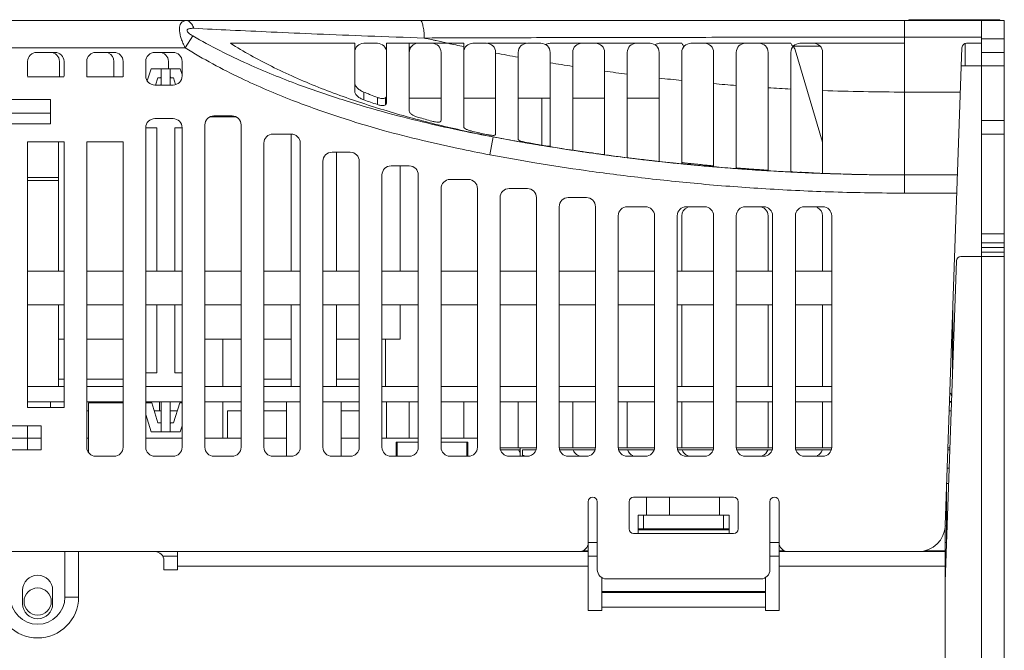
# Model space of a CAD drawing. Header units: millimetres. Extents: x -641 to 119, y -160 to 916.
# Tile 13 of 63: x -94 to 14, y 183 to 252. Entities that reach past the tile are written whole.
import ezdxf

# ---------------------------------------------------------------- set-up
doc = ezdxf.new("R2010")
doc.units = ezdxf.units.MM
doc.header["$LTSCALE"] = 32.67
doc.layers.get('0').update_dxf_attribs({"linetype": 'CONTINUOUS'})
doc.layers.add('02___PRT_ALL_AXES', color=7, linetype='CONTINUOUS')

msp = doc.modelspace()

# ---------------------------------------------------------------- linework, layer by layer
at = {"color": 7, "linetype": 'Continuous', "lineweight": 0}
for p, q in [((14.44, 252.05), (-169.06, 252.05)), ((3.44, 233.05), (3.44, 252.05)), ((11.94, 247.05), (11.94, 252.05)), ((14.44, 252.05), (14.44, 247.05)), ((-75.72, 249.05), (-74.89, 250.37)), ((-56.06, 249.55), (-54.56, 249.55)), ((-51.06, 242.09), (-51.06, 249.55)), ((-51.06, 249.55), (-48.56, 249.55)), ((-44.06, 249.55), (-42.56, 249.55)), ((-38.06, 249.55), (-36.56, 249.55)), ((-32.06, 249.55), (-30.56, 249.55)), ((-26.06, 249.55), (-24.56, 249.55)), ((-20.06, 249.55), (-18.56, 249.55)), ((-14.06, 249.55), (-12.56, 249.55)), ((-8.06, 249.55), (-6.56, 249.55)), ((3.44, 250.23), (11.94, 250.23)), ((10.14, 249.51), (10.14, 247.05)), ((10.28, 249.55), (11.94, 249.55)), ((14.44, 250.05), (11.94, 250.05)), ((-169.06, 249.05), (-75.72, 249.05)), ((-90.06, 248.55), (-92.06, 248.55)), ((-83.56, 248.55), (-85.56, 248.55)), ((-77.06, 248.55), (-79.06, 248.55)), ((-57.06, 244.3), (-57.06, 248.55)), ((-53.56, 248.55), (-53.56, 242.95)), ((-47.56, 248.55), (-47.56, 241.03)), ((-45.06, 240.35), (-45.06, 248.55)), ((-41.56, 248.55), (-41.56, 239.49)), ((-39.06, 238.95), (-39.06, 248.55)), ((-35.56, 248.55), (-35.56, 238.26)), ((-33.06, 237.83), (-33.06, 248.55)), ((-29.56, 248.55), (-29.56, 237.29)), ((-27.06, 236.97), (-27.06, 248.55)), ((-23.56, 248.55), (-23.56, 236.59)), ((-21.06, 236.32), (-21.06, 248.55)), ((-17.56, 248.55), (-17.56, 235.96)), ((-15.06, 235.79), (-15.06, 248.55)), ((-11.56, 248.55), (-11.56, 235.56)), ((-9.06, 235.41), (-9.06, 248.55)), ((-8.76, 249.25), (-5.85, 249.25)), ((-5.56, 238.66), (-8.59, 248.84)), ((-5.56, 248.55), (-5.56, 235.24)), ((7.94, 196.45), (9.78, 249.07)), ((11.94, 248.55), (14.44, 248.55)), ((-93.06, 247.55), (-93.06, 245.95)), ((-89.56, 247.55), (-89.56, 245.95)), ((-89.06, 245.95), (-89.06, 247.55)), ((-86.56, 247.55), (-86.56, 245.95)), ((-83.56, 247.55), (-83.56, 245.95)), ((-82.56, 245.95), (-82.56, 247.55)), ((-80.06, 247.55), (-80.06, 245.95)), ((-77.56, 247.55), (-77.56, 246.75)), ((-76.06, 245.95), (-76.06, 247.55)), ((-79.47, 246.75), (-79.89, 245.42)), ((-76.26, 246.75), (-79.47, 246.75)), ((-78.36, 244.95), (-78.36, 246.75)), ((-77.36, 244.95), (-77.36, 246.75)), ((-76.06, 246.11), (-76.26, 246.75)), ((14.44, 247.05), (9.71, 247.05)), ((-89.07, 245.85), (-93.06, 245.85)), ((-82.57, 245.85), (-86.56, 245.85)), ((-79.06, 244.95), (-77.06, 244.95)), ((-78.74, 245.75), (-78.98, 244.95)), ((-78.36, 245.75), (-78.74, 245.75)), ((-78.36, 245.94), (-78.42, 245.75)), ((-77.31, 245.75), (-77.36, 245.91)), ((-77, 245.75), (-77.36, 245.75)), ((-76.77, 245.01), (-77, 245.75)), ((-56.06, 243.32), (-56.06, 244.17)), ((3.44, 244.18), (9.61, 244.18)), ((-90.56, 243.35), (-103.56, 243.35)), ((-90.56, 240.69), (-90.56, 243.35)), ((-54.56, 242.8), (-54.56, 243.59)), ((-53.66, 242.77), (-53.66, 243.5)), ((-53.66, 243.5), (-53.56, 243.5)), ((-51.06, 243.5), (-47.56, 243.5)), ((-45.06, 243.5), (-41.56, 243.5)), ((-39.06, 243.5), (-35.56, 243.5)), ((-36.46, 238.33), (-36.46, 243.5)), ((-33.06, 243.5), (-29.56, 243.5)), ((-27.06, 243.5), (-23.56, 243.5)), ((-90.56, 241.85), (-103.56, 241.85)), ((-103.56, 240.69), (-90.56, 240.69)), ((-77.06, 241.25), (-79.06, 241.25)), ((-70.14, 241.45), (-72.98, 241.45)), ((-70.56, 241.55), (-72.56, 241.55)), ((11.94, 140.05), (11.94, 241.05)), ((14.44, 241.05), (11.94, 241.05)), ((14.44, 140.05), (14.44, 241.05)), ((-80.06, 205.05), (-80.06, 240.25)), ((-76.06, 240.25), (-76.06, 205.05)), ((-73.56, 205.05), (-73.56, 240.55)), ((-69.56, 240.55), (-69.56, 205.05)), ((-64.06, 239.55), (-66.06, 239.55)), ((-64.06, 239.55), (-64.06, 224.45)), ((14.44, 239.55), (11.94, 239.55)), ((-93.06, 238.69), (-93.06, 209.41)), ((-93.06, 238.69), (-89.06, 238.69)), ((-89.67, 224.45), (-89.67, 238.69)), ((-89.06, 209.41), (-89.06, 238.69)), ((-86.56, 238.69), (-86.56, 205.05)), ((-86.56, 238.69), (-82.56, 238.69)), ((-82.56, 205.05), (-82.56, 238.69)), ((-67.06, 205.05), (-67.06, 238.55)), ((-63.06, 238.55), (-63.06, 205.05)), ((-42.19, 237.27), (-41.82, 239.23)), ((-57.56, 237.55), (-59.56, 237.55)), ((-59.06, 237.55), (-59.06, 224.45)), ((-60.56, 205.05), (-60.56, 236.55)), ((-56.56, 236.55), (-56.56, 205.05)), ((-27.06, 236.95), (-27.06, 236.96)), ((-23.56, 236.55), (-23.56, 236.53)), ((-20.06, 236.21), (-20.06, 236.29)), ((-51.06, 236.05), (-53.06, 236.05)), ((-52.06, 224.45), (-52.06, 236.05)), ((-18.56, 236.05), (-18.56, 236.14)), ((-14.06, 235.67), (-14.06, 235.74)), ((-12.56, 235.57), (-12.56, 235.63)), ((-93.06, 234.75), (-89.67, 234.75)), ((-89.67, 234.45), (-93.06, 234.45)), ((-54.06, 205.05), (-54.06, 235.05)), ((-50.06, 235.05), (-50.06, 205.05)), ((-44.56, 234.55), (-46.56, 234.55)), ((9.29, 235.05), (3.44, 235.05)), ((-47.56, 205.05), (-47.56, 233.55)), ((-43.56, 233.55), (-43.56, 205.05)), ((-38.06, 233.55), (-40.06, 233.55)), ((9.22, 233.05), (3.44, 233.05)), ((-41.06, 205.05), (-41.06, 232.55)), ((-37.06, 232.55), (-37.06, 205.05)), ((-31.56, 232.55), (-33.56, 232.55)), ((-34.56, 205.05), (-34.56, 231.55)), ((-30.56, 231.55), (-30.56, 205.05)), ((-25.06, 231.55), (-27.06, 231.55)), ((-18.56, 231.55), (-20.56, 231.55)), ((-12.06, 231.55), (-14.06, 231.55)), ((-5.56, 231.55), (-7.56, 231.55)), ((-28.06, 230.55), (-28.06, 205.05)), ((-24.06, 205.05), (-24.06, 230.55)), ((-21.56, 230.55), (-21.56, 205.05)), ((-21.06, 224.45), (-21.06, 230.55)), ((-17.56, 205.05), (-17.56, 230.55)), ((-15.06, 230.55), (-15.06, 205.05)), ((-11.56, 230.55), (-11.56, 224.45)), ((-11.06, 205.05), (-11.06, 230.55)), ((-8.56, 230.55), (-8.56, 205.05)), ((-5.56, 230.55), (-5.56, 224.45)), ((-4.56, 205.05), (-4.56, 230.55)), ((11.94, 228.55), (14.44, 228.55)), ((11.94, 227.55), (14.44, 227.55)), ((11.94, 227.05), (14.44, 227.05)), ((11.94, 226.55), (14.44, 226.55)), ((9.17, 225.57), (7.94, 190.23)), ((14.44, 226.05), (9.67, 226.05)), ((-93.06, 224.45), (-89.06, 224.45)), ((-86.56, 224.45), (-82.56, 224.45)), ((-80.06, 224.45), (-76.06, 224.45)), ((-73.56, 224.45), (-69.56, 224.45)), ((-67.06, 224.45), (-63.06, 224.45)), ((-60.56, 224.45), (-56.56, 224.45)), ((-54.06, 224.45), (-50.06, 224.45)), ((-47.56, 224.45), (-43.56, 224.45)), ((-41.06, 224.45), (-37.06, 224.45)), ((-34.56, 224.45), (-30.56, 224.45)), ((-28.06, 224.45), (-24.06, 224.45)), ((-21.56, 224.45), (-17.56, 224.45)), ((-15.06, 224.45), (-11.06, 224.45)), ((-8.56, 224.45), (-4.56, 224.45)), ((-89.06, 220.75), (-93.06, 220.75)), ((-89.67, 211.75), (-89.67, 220.75)), ((-82.56, 220.75), (-86.56, 220.75)), ((-76.06, 220.75), (-80.06, 220.75)), ((-69.56, 220.75), (-73.56, 220.75)), ((-63.06, 220.75), (-67.06, 220.75)), ((-64.06, 220.75), (-64.06, 211.75)), ((-56.56, 220.75), (-60.56, 220.75)), ((-59.06, 220.75), (-59.06, 211.75)), ((-50.06, 220.75), (-54.06, 220.75)), ((-52.06, 216.95), (-52.06, 220.75)), ((-43.56, 220.75), (-47.56, 220.75)), ((-37.06, 220.75), (-41.06, 220.75)), ((-30.56, 220.75), (-34.56, 220.75)), ((-24.06, 220.75), (-28.06, 220.75)), ((-17.56, 220.75), (-21.56, 220.75)), ((-21.06, 211.75), (-21.06, 220.75)), ((-11.06, 220.75), (-15.06, 220.75)), ((-11.56, 220.75), (-11.56, 211.75)), ((-4.56, 220.75), (-8.56, 220.75)), ((-5.56, 220.75), (-5.56, 211.75)), ((8.79, 220.52), (8.75, 213.46)), ((-89.06, 216.95), (-89.67, 216.95)), ((-82.56, 216.95), (-86.56, 216.95)), ((-69.56, 216.95), (-73.56, 216.95)), ((-71.56, 216.95), (-71.56, 211.75)), ((-64.06, 216.95), (-67.06, 216.95)), ((-56.56, 216.95), (-59.06, 216.95)), ((-52.06, 216.95), (-54.06, 216.95)), ((-53.66, 211.75), (-53.66, 216.95)), ((-89.67, 212.55), (-89.06, 212.55)), ((-86.56, 212.55), (-82.56, 212.55)), ((-67.06, 212.55), (-64.06, 212.55)), ((-59.06, 212.55), (-56.56, 212.55)), ((-93.06, 211.75), (-89.06, 211.75)), ((-86.56, 211.75), (-82.56, 211.75)), ((-80.06, 211.75), (-76.06, 211.75)), ((-73.56, 211.75), (-69.56, 211.75)), ((-67.06, 211.75), (-63.06, 211.75)), ((-60.56, 211.75), (-56.56, 211.75)), ((-54.06, 211.75), (-50.06, 211.75)), ((-47.56, 211.75), (-43.56, 211.75)), ((-41.06, 211.75), (-37.06, 211.75)), ((-34.56, 211.75), (-30.56, 211.75)), ((-28.06, 211.75), (-24.06, 211.75)), ((-21.56, 211.75), (-17.56, 211.75)), ((-15.06, 211.75), (-11.06, 211.75)), ((-8.56, 211.75), (-4.56, 211.75)), ((-93.06, 210.05), (-89.06, 210.05)), ((-89.06, 209.41), (-93.06, 209.41)), ((-90.56, 210.05), (-90.56, 209.41)), ((-86.56, 210.05), (-82.56, 210.05)), ((-80.06, 210.05), (-76.06, 210.05)), ((-80.06, 209.95), (-79.41, 209.95)), ((-79.41, 209.95), (-78.73, 207.75)), ((-78.56, 210.05), (-78.56, 209.05)), ((-78.36, 206.75), (-78.36, 210.05)), ((-77.36, 206.75), (-77.36, 210.05)), ((-77, 207.75), (-76.31, 209.95)), ((-76.31, 209.95), (-76.06, 209.95)), ((-73.56, 210.05), (-69.56, 210.05)), ((-71.56, 210.05), (-71.56, 206.05)), ((-67.06, 210.05), (-63.06, 210.05)), ((-60.56, 210.05), (-56.56, 210.05)), ((-54.06, 210.05), (-50.06, 210.05)), ((-53.56, 210.05), (-53.56, 206.05)), ((-51.06, 206.05), (-51.06, 210.05)), ((-47.56, 210.05), (-43.56, 210.05)), ((-45.06, 206.05), (-45.06, 210.05)), ((-41.06, 210.05), (-37.06, 210.05)), ((-39.06, 205.05), (-39.06, 210.05)), ((-34.56, 210.05), (-30.56, 210.05)), ((-33.06, 205.05), (-33.06, 210.05)), ((-28.06, 210.05), (-24.06, 210.05)), ((-27.06, 205.05), (-27.06, 210.05)), ((-21.56, 210.05), (-17.56, 210.05)), ((-21.06, 205.05), (-21.06, 210.05)), ((-15.06, 210.05), (-11.06, 210.05)), ((-11.56, 210.05), (-11.56, 205.05)), ((-8.56, 210.05), (-4.56, 210.05)), ((-5.56, 210.05), (-5.56, 205.05)), ((8.63, 210.09), (8.42, 210.09)), ((8.63, 210.02), (8.42, 210.02)), ((-86.36, 209.05), (-86.56, 209.05)), ((-80.06, 208.67), (-79.46, 206.75)), ((-78.36, 209.05), (-79.13, 209.05)), ((-76.59, 209.05), (-77.36, 209.05)), ((-71.06, 206.05), (-71.06, 209.05)), ((-69.56, 209.05), (-71.06, 209.05)), ((-64.56, 209.05), (-67.06, 209.05)), ((-56.56, 209.05), (-58.56, 209.05)), ((8.59, 209.05), (8.39, 209.05)), ((-91.56, 207.41), (-102.56, 207.41)), ((-93.06, 204.75), (-93.06, 207.41)), ((-91.56, 204.75), (-91.56, 207.41)), ((-78.73, 207.75), (-78.36, 207.75)), ((-78.41, 207.75), (-78.36, 207.59)), ((-77.36, 207.59), (-77.31, 207.75)), ((-77.36, 207.75), (-77, 207.75)), ((-76.26, 206.75), (-76.06, 207.39)), ((-102.56, 206.05), (-91.56, 206.05)), ((-86.56, 206.05), (-86.36, 206.05)), ((-80.06, 206.05), (-76.06, 206.05)), ((-76.26, 206.75), (-79.46, 206.75)), ((-73.56, 206.05), (-69.56, 206.05)), ((-67.06, 206.05), (-64.56, 206.05)), ((-58.56, 206.05), (-56.56, 206.05)), ((-54.06, 206.05), (-50.06, 206.05)), ((-43.56, 206.05), (-47.56, 206.05)), ((-52.51, 204.05), (-52.51, 205.6)), ((-50.06, 205.6), (-52.51, 205.6)), ((-52.4, 204.05), (-52.4, 205.6)), ((-44.61, 205.6), (-47.56, 205.6)), ((-44.72, 204.05), (-44.72, 205.6)), ((-44.61, 204.05), (-44.61, 205.6)), ((-41.06, 205), (-37.06, 205)), ((-38.86, 205), (-38.86, 204.05)), ((-34.56, 205), (-30.56, 205)), ((-24.06, 205), (-28.06, 205)), ((-17.56, 205), (-21.56, 205)), ((-11.06, 205), (-15.06, 205)), ((-4.56, 205), (-8.56, 205)), ((8.45, 205), (8.24, 205)), ((-102.56, 204.75), (-91.56, 204.75)), ((-83.56, 204.05), (-85.56, 204.05)), ((-77.06, 204.05), (-79.06, 204.05)), ((-70.56, 204.05), (-72.56, 204.05)), ((-64.06, 204.05), (-66.06, 204.05)), ((-57.56, 204.05), (-59.56, 204.05)), ((-51.06, 204.05), (-53.06, 204.05)), ((-44.56, 204.05), (-46.56, 204.05)), ((-38.86, 204.75), (-41, 204.75)), ((-38.06, 204.05), (-40.06, 204.05)), ((-38.61, 204.05), (-38.61, 204.75)), ((-37.12, 204.75), (-38.61, 204.75)), ((-30.62, 204.75), (-34.5, 204.75)), ((-31.56, 204.05), (-33.56, 204.05)), ((-28, 204.75), (-24.12, 204.75)), ((-25.06, 204.05), (-27.06, 204.05)), ((-21.5, 204.75), (-17.62, 204.75)), ((-18.56, 204.05), (-20.56, 204.05)), ((-15, 204.75), (-11.12, 204.75)), ((-12.06, 204.05), (-14.06, 204.05)), ((-8.5, 204.75), (-4.62, 204.75)), ((-5.56, 204.05), (-7.56, 204.05)), ((8.23, 204.75), (8.44, 204.75)), ((8.37, 202.75), (8.17, 202.75)), ((8.32, 201.05), (8.11, 201.05)), ((-15.36, 199.55), (-26.36, 199.55)), ((-31.36, 187.05), (-31.36, 199.05)), ((-30.36, 199.05), (-30.36, 191.55)), ((-26.86, 199.05), (-26.86, 196.05)), ((-14.86, 196.05), (-14.86, 199.05)), ((-11.36, 191.55), (-11.36, 199.05)), ((-10.36, 187.05), (-10.36, 199.05)), ((-25.86, 195.55), (-25.86, 197.55)), ((-15.86, 197.55), (-25.86, 197.55)), ((-25.26, 197.55), (-25.26, 196.05)), ((-16.46, 196.05), (-16.46, 197.55)), ((-15.86, 195.55), (-15.86, 197.55)), ((7.94, 180.55), (7.94, 196.39)), ((-26.36, 195.55), (-15.36, 195.55)), ((-15.86, 196.05), (-25.86, 196.05)), ((-25.86, 195.95), (-15.86, 195.95)), ((-30.36, 194.55), (-31.36, 194.55)), ((-10.36, 194.55), (-11.36, 194.55)), ((8.09, 194.55), (7.94, 194.55)), ((-31.36, 193.55), (-105.56, 193.55)), ((-88.96, 188.55), (-88.96, 193.55)), ((-87.45, 188.55), (-87.45, 193.55)), ((-78.22, 193.05), (-76.56, 193.05)), ((-76.56, 193.55), (-76.56, 191.55)), ((-31.94, 193.65), (-31.36, 193.65)), ((-31.36, 193.05), (-30.36, 193.05)), ((-11.36, 193.05), (-10.36, 193.05)), ((-10.36, 193.65), (-9.78, 193.65)), ((7.94, 193.55), (-10.36, 193.55)), ((5.67, 193.65), (7.94, 193.65)), ((7.94, 193.05), (8.04, 193.05)), ((-78.06, 191.55), (-78.06, 192.55)), ((-76.56, 191.95), (-31.36, 191.95)), ((-10.36, 191.95), (7.94, 191.95)), ((-78.06, 191.55), (-76.56, 191.55)), ((-29.86, 187.05), (-29.86, 190.71)), ((-29.36, 190.55), (-12.36, 190.55)), ((-11.86, 187.05), (-11.86, 190.71)), ((-93.61, 189.3), (-93.61, 187.8)), ((-90.31, 187.8), (-90.31, 189.3)), ((-29.86, 189.15), (-11.86, 189.15)), ((-11.86, 189.05), (-29.86, 189.05)), ((-88.96, 188.55), (-87.45, 188.55)), ((-29.86, 187.05), (-31.36, 187.05)), ((-11.86, 187.45), (-29.86, 187.45)), ((-10.36, 187.05), (-11.86, 187.05))]:
    msp.add_line(p, q, dxfattribs=at)
for centre, radius, start, end in [((-56.06, 248.55), 1, 90, 180), ((-54.56, 248.55), 1, 0, 90), ((-50.06, 248.55), 1, 106.4355, 180), ((-48.56, 248.55), 1, 0, 90), ((-44.06, 248.55), 1, 90, 180), ((-42.56, 248.55), 1, 0, 90), ((-38.06, 248.55), 1, 90, 180), ((-36.56, 248.55), 1, 0, 90), ((-32.06, 248.55), 1, 90, 180), ((-30.56, 248.55), 1, 0, 90), ((-26.06, 248.55), 1, 90, 180), ((-24.56, 248.55), 1, 0, 90), ((-20.06, 248.55), 1, 90, 180), ((-18.56, 248.55), 1, 0, 90), ((-14.06, 248.55), 1, 90, 180), ((-12.56, 248.55), 1, 0, 90), ((-8.06, 248.55), 1, 90, 180), ((-6.56, 248.55), 1, 0, 90), ((10.28, 249.05), 0.5, 90, 178), ((-92.06, 247.55), 1, 90, 180), ((-90.56, 247.55), 1, 0, 90), ((-90.06, 247.55), 1, 0, 90), ((-85.56, 247.55), 1, 90, 180), ((-84.56, 247.55), 1, 0, 67.4678), ((-83.56, 247.55), 1, 0, 90), ((-79.06, 247.55), 1, 90, 180), ((-78.56, 247.55), 1, 0, 90), ((-77.06, 247.55), 1, 0, 90), ((-9.55, 248.55), 1, 16.5571, 41.5818), ((-92.06, 245.95), 1, 180, 185.7392), ((-90.56, 245.95), 1, 353.9266, 0), ((-90.06, 245.95), 1, 354.2608, 0), ((-85.56, 245.95), 1, 180, 185.7392), ((-84.56, 245.95), 1, 353.9266, 0), ((-83.56, 245.95), 1, 354.2608, 0), ((-79.06, 245.95), 1, 180, 270), ((-78.56, 245.95), 1, 270, 281.9771), ((-77.06, 245.95), 1, 270, 0), ((-79.06, 240.25), 1, 90, 180), ((-77.06, 240.25), 1, 0, 90), ((-72.56, 240.55), 1, 90, 180), ((-70.56, 240.55), 1, 0, 90), ((-66.06, 238.55), 1, 90, 180), ((-64.06, 238.55), 1, 0, 90), ((-59.56, 236.55), 1, 90, 180), ((-57.56, 236.55), 1, 0, 90), ((-53.06, 235.05), 1, 90, 180), ((-51.06, 235.05), 1, 0, 90), ((-46.56, 233.55), 1, 90, 180), ((-44.56, 233.55), 1, 0, 90), ((-40.06, 232.55), 1, 90, 180), ((-38.06, 232.55), 1, 0, 90), ((-33.56, 231.55), 1, 90, 180), ((-31.56, 231.55), 1, 0, 90), ((-27.06, 230.55), 1, 90, 180), ((-25.06, 230.55), 1, 0, 90), ((-20.56, 230.55), 1, 90, 180), ((-20.06, 230.55), 1, 112.5322, 180), ((-18.56, 230.55), 1, 0, 90), ((-14.06, 230.55), 1, 90, 180), ((-12.56, 230.55), 1, 0, 90), ((-12.06, 230.55), 1, 0, 90), ((-7.56, 230.55), 1, 90, 180), ((-6.56, 230.55), 1, 0, 67.4678), ((-5.56, 230.55), 1, 0, 90), ((9.67, 225.55), 0.5, 90, 178), ((-85.56, 205.05), 1, 180, 270), ((-83.56, 205.05), 1, 270, 0), ((-79.06, 205.05), 1, 180, 270), ((-77.06, 205.05), 1, 270, 0), ((-72.56, 205.05), 1, 180, 270), ((-70.56, 205.05), 1, 270, 0), ((-66.06, 205.05), 1, 180, 270), ((-64.06, 205.05), 1, 270, 0), ((-59.56, 205.05), 1, 180, 270), ((-57.56, 205.05), 1, 270, 0), ((-53.06, 205.05), 1, 180, 270), ((-51.06, 205.05), 1, 270, 0), ((-46.56, 205.05), 1, 180, 270), ((-44.56, 205.05), 1, 270, 0), ((-40.06, 205.05), 1, 180, 270), ((-38.06, 205.05), 1, 235.8913, 0), ((-33.56, 205.05), 1, 180, 270), ((-32.06, 205.05), 1, 180, 183.0575), ((-31.56, 205.05), 1, 270, 0), ((-27.06, 205.05), 1, 180, 270), ((-26.06, 205.05), 1, 180, 183.0575), ((-25.06, 205.05), 1, 270, 0), ((-20.56, 205.05), 1, 180, 270), ((-20.06, 205.05), 1, 180, 183.0575), ((-18.56, 205.05), 1, 270, 0), ((-14.06, 205.05), 1, 180, 270), ((-12.06, 205.05), 1, 270, 0), ((-7.56, 205.05), 1, 180, 270), ((-5.56, 205.05), 1, 270, 0), ((-38.06, 205.05), 1, 197.7566, 215.3787), ((-32.06, 205.05), 1, 197.7566, 270), ((-26.06, 205.05), 1, 197.7566, 247.5001), ((-20.06, 205.05), 1, 197.7566, 270), ((-12.56, 205.05), 1, 292.4999, 342.2434), ((-6.56, 205.05), 1, 292.4999, 342.2434), ((-30.86, 199.05), 0.5, 0, 180), ((-26.36, 199.05), 0.5, 90, 180), ((-15.36, 199.05), 0.5, 0, 90), ((-10.86, 199.05), 0.5, 0, 180), ((4.95, 196.55), 3, 270, 358), ((-26.36, 196.05), 0.5, 180, 270), ((-15.36, 196.05), 0.5, 270, 0), ((-32.36, 194.55), 1, 270, 0), ((-9.36, 194.55), 1, 180, 270), ((-79.06, 192.55), 1, 0, 90), ((-91.96, 189.3), 1.65, 0, 180), ((-29.36, 191.55), 1, 180, 270), ((-12.36, 191.55), 1, 270, 0), ((-91.96, 188.55), 4.51, 180, 0), ((-91.96, 188.55), 3, 180, 0), ((-91.96, 187.8), 1.65, 180, 0)]:
    msp.add_arc(centre, radius, start, end, dxfattribs=at)
for points, start_tangent, end_tangent in [([(-75.97, 249.57), (-76.16, 250.07), (-76.29, 250.55), (-76.34, 250.97), (-76.33, 251.33), (-76.26, 251.62), (-76.13, 251.83), (-75.96, 251.96), (-75.77, 252.03), (-75.59, 252.05)], (-0.394058, 0.919086), (1, -0.000034)), ([(-75.59, 252.05), (-75.28, 251.95), (-74.99, 251.66), (-74.77, 251.2)], (1, -0.000096), (0.330839, -0.943687)), ([(-49.84, 252.05), (-49.68, 251.91), (-49.55, 251.49), (-49.45, 250.87), (-49.42, 250.13)], (1, -0.000002), (0.008729, -0.999962)), ([(-74.89, 250.37), (-75.14, 250.53), (-75.33, 250.68), (-75.46, 250.82), (-75.51, 250.94), (-75.5, 251.04), (-75.43, 251.11), (-75.3, 251.16), (-75.13, 251.19), (-74.95, 251.2), (-74.77, 251.2)], (-0.86513, 0.501547), (0.998683, -0.051296)), ([(-41.82, 239.23), (-45.25, 239.91), (-49.11, 240.77), (-53.4, 241.86), (-58.11, 243.24), (-63.24, 244.99), (-68.82, 247.27), (-74.89, 250.37)], (-0.98304, 0.183389), (-0.865044, 0.501695)), ([(-74.77, 251.2), (-70.76, 251), (-66.24, 250.79), (-61.2, 250.57), (-55.61, 250.35), (-49.42, 250.13)], (0.998686, -0.05125), (0.999427, -0.033855)), ([(-75.72, 249.05), (-75.97, 249.57)], (-0.475907, 0.879496), (-0.394058, 0.919086)), ([(-57.06, 249.55), (-59.88, 249.55), (-62.67, 249.55), (-65.42, 249.55), (-68.12, 249.55), (-70.74, 249.55)], (-1, 0.000779), (-0.999996, 0.002725)), ([(-70.74, 249.55), (-66.23, 247.02), (-61.08, 244.72), (-55.59, 242.75), (-49.98, 241.1), (-44.35, 239.76), (-41.82, 239.24)], (0.844604, -0.535391), (0.981498, -0.191474)), ([(-57.06, 248.55), (-57.06, 248.88), (-57.06, 249.21), (-57.06, 249.55)], (-0.000026, 1), (0.0057, 0.999984)), ([(-51.06, 249.55), (-52.31, 249.55), (-53.56, 249.55)], (-1, 0.000197), (-1, -0.000067)), ([(-53.56, 248.55), (-53.56, 248.88), (-53.56, 249.21), (-53.56, 249.55)], (-0.00003, 1), (-0.000038, 1)), ([(-49.42, 250.13), (-45.9, 250.14), (-41.73, 250.16), (-37.05, 250.17), (-31.97, 250.18), (-26.63, 250.19), (-21.16, 250.2), (-15.69, 250.21), (-10.36, 250.22), (-5.31, 250.22), (-0.66, 250.22), (3.44, 250.23)], (0.999995, 0.003178), (1, 0)), ([(-48.48, 249.92), (-49.12, 250.06), (-49.42, 250.13)], (-0.975822, 0.218565), (-0.974932, 0.222503)), ([(-48.56, 249.55), (-48.23, 249.55), (-47.9, 249.55), (-47.56, 249.55)], (1, 0.000002), (1, -0.000001)), ([(-48.11, 249.84), (-48.48, 249.92)], (-0.976169, 0.21701), (-0.975822, 0.218565)), ([(-46.8, 249.55), (-48.11, 249.84)], (-0.977377, 0.211506), (-0.976169, 0.21701)), ([(-46.8, 249.55), (-47.18, 249.55), (-47.56, 249.55)], (-1, 0.000461), (-1, -0.000433)), ([(-45.06, 249.55), (-45.93, 249.55), (-46.8, 249.55)], (-0.999995, 0.003164), (-0.999995, -0.003186)), ([(-45.06, 249.18), (-46.8, 249.55)], (-0.978933, 0.204182), (-0.977378, 0.211501)), ([(-45.06, 249.18), (-45.06, 249.37), (-45.06, 249.55)], (-0.000021, 1), (0.000005, 1)), ([(-41.56, 249.55), (-41.86, 249.55), (-42.16, 249.55), (-42.46, 249.55)], (-0.999972, -0.007492), (-0.999994, -0.003553)), ([(-39.06, 249.55), (-40.32, 249.55), (-41.56, 249.55)], (-0.999992, 0.003916), (-0.999992, -0.004022)), ([(-38.16, 249.55), (-38.46, 249.55), (-38.76, 249.55), (-39.06, 249.55)], (-0.999994, 0.003321), (-0.999974, 0.007236)), ([(-36.09, 249.43), (-35.91, 249.47), (-35.74, 249.51), (-35.56, 249.55)], (0.975028, 0.222082), (0.974492, 0.224423)), ([(-33.06, 249.55), (-34.32, 249.55), (-35.56, 249.55)], (-0.999998, -0.001857), (-0.999998, 0.001821)), ([(-32.07, 249.55), (-32.41, 249.55), (-32.74, 249.55), (-33.06, 249.55)], (-0.999999, 0.001072), (-1, -0.000503)), ([(-29.56, 249.55), (-29.88, 249.55), (-30.21, 249.55), (-30.53, 249.55)], (-0.999997, -0.002574), (-0.999999, 0.001118)), ([(-27.06, 249.55), (-28.31, 249.55), (-29.56, 249.55)], (-1, 0.000525), (-1, -0.000479)), ([(-26.1, 249.55), (-26.42, 249.55), (-26.74, 249.55), (-27.06, 249.55)], (-0.999999, -0.001351), (-0.999996, 0.002792)), ([(-24.02, 249.39), (-23.87, 249.45), (-23.72, 249.5), (-23.56, 249.55)], (0.946692, 0.322139), (0.945995, 0.324181)), ([(-21.06, 249.55), (-22.31, 249.55), (-23.56, 249.55)], (-0.999999, -0.001169), (-0.999999, 0.001097)), ([(-20.84, 249.18), (-20.92, 249.3), (-20.99, 249.43), (-21.06, 249.55)], (-0.509035, 0.860746), (-0.507576, 0.861607)), ([(-17.56, 249.55), (-17.9, 249.55), (-18.23, 249.55), (-18.56, 249.55)], (-0.999998, -0.002091), (-0.999998, 0.002135)), ([(-15.06, 249.55), (-16.31, 249.55), (-17.56, 249.55)], (-1, -0.000037), (-1, 0.000079)), ([(-14.06, 249.55), (-14.4, 249.55), (-14.73, 249.55), (-15.06, 249.55)], (-0.999996, -0.002693), (-0.999997, 0.002335)), ([(-11.56, 249.55), (-11.91, 249.55), (-12.25, 249.55), (-12.55, 249.55)], (-0.999999, -0.001236), (-0.999998, 0.002047)), ([(-9.06, 249.55), (-10.31, 249.55), (-11.56, 249.55)], (-0.999999, -0.001317), (-0.999999, 0.001294)), ([(-8.85, 249.17), (-8.92, 249.3), (-8.99, 249.42), (-9.06, 249.55)], (-0.491564, 0.870842), (-0.490169, 0.871627)), ([(-5.54, 249.55), (-5.88, 249.55), (-6.21, 249.55), (-6.53, 249.55)], (-0.999997, -0.002296), (-1, 0.000752)), ([(3.44, 249.55), (-1.04, 249.55), (-5.54, 249.55)], (-1, 0.000844), (-1, -0.000647)), ([(-42.19, 237.27), (-45.66, 237.96), (-49.58, 238.84), (-53.93, 239.96), (-58.71, 241.41), (-63.91, 243.26), (-69.57, 245.7), (-75.72, 249.05)], (-0.983035, 0.183417), (-0.847076, 0.531472)), ([(-51.06, 249.14), (-50.88, 249.13)], (0.999964, -0.008492), (0.999964, -0.008467)), ([(-45.06, 248.55), (-45.06, 248.86), (-45.06, 249.18)], (0.000071, 1), (0.000038, 1)), ([(-39.06, 248.01), (-41.56, 248.48)], (-0.983878, 0.178844), (-0.981899, 0.189406)), ([(-33.06, 247), (-35.56, 247.4)], (-0.988143, 0.153537), (-0.986449, 0.164067)), ([(-27.06, 246.15), (-29.56, 246.48)], (-0.99173, 0.12834), (-0.990315, 0.138836)), ([(-57.06, 245.24), (-56.98, 244.91)], (0, -1), (0.452837, -0.891593)), ([(-21.06, 245.45), (-23.56, 245.72)], (-0.994667, 0.103134), (-0.993522, 0.11364)), ([(-15.06, 244.9), (-17.56, 245.11)], (-0.996962, 0.077886), (-0.996084, 0.088413)), ([(-56.06, 243.32), (-56.43, 243.49), (-56.76, 243.72), (-56.98, 244), (-57.06, 244.3)], (-0.940941, 0.33857), (0, 1)), ([(-56.98, 244.91), (-56.75, 244.61)], (0.452837, -0.891593), (0.708003, -0.706209)), ([(-56.75, 244.61), (-56.43, 244.36)], (0.708003, -0.706209), (0.846491, -0.532403)), ([(-56.43, 244.36), (-56.06, 244.17)], (0.846491, -0.532403), (0.928714, -0.370796)), ([(-56.06, 244.17), (-55.77, 244.06)], (0.928714, -0.370796), (0.930171, -0.367126)), ([(-55.77, 244.06), (-55.32, 243.88)], (0.930171, -0.367126), (0.932411, -0.3614)), ([(-55.32, 243.88), (-54.56, 243.59)], (0.932411, -0.3614), (0.935935, -0.352173)), ([(-9.06, 244.51), (-11.56, 244.65)], (-0.998615, 0.052607), (-0.998005, 0.063137)), ([(3.44, 244.18), (-5.56, 244.35)], (-1, 0), (-0.999283, 0.037872)), ([(-54.56, 242.8), (-55.32, 243.06), (-56.06, 243.32)], (-0.946854, 0.321663), (-0.940941, 0.33857)), ([(-54.56, 243.59), (-54.19, 243.48), (-53.85, 243.47), (-53.63, 243.56)], (0.935935, -0.352173), (0.69147, 0.722405)), ([(-53.56, 242.95), (-53.64, 242.78), (-53.86, 242.69), (-54.19, 242.7), (-54.56, 242.8)], (0, -1), (-0.946854, 0.321663)), ([(-53.63, 243.56), (-53.56, 243.74)], (0.69147, 0.722405), (0, 1)), ([(-50.06, 241.39), (-50.43, 241.52), (-50.76, 241.7), (-50.98, 241.9), (-51.06, 242.09)], (-0.961094, 0.276222), (0, 1)), ([(-48.56, 240.97), (-49.32, 241.18), (-50.06, 241.39)], (-0.964924, 0.262529), (-0.961094, 0.276222)), ([(-47.56, 241.03), (-47.64, 240.91), (-47.86, 240.87), (-48.18, 240.89), (-48.56, 240.97)], (0, -1), (-0.964924, 0.262529)), ([(-44.06, 239.84), (-44.44, 239.95), (-44.77, 240.07), (-44.98, 240.21), (-45.06, 240.35)], (-0.974386, 0.224884), (0, 1)), ([(-42.56, 239.51), (-43.32, 239.67), (-44.06, 239.84)], (-0.976977, 0.213344), (-0.974386, 0.224884)), ([(-41.85, 239.4), (-42.18, 239.44), (-42.56, 239.51)], (-0.996, 0.089352), (-0.976977, 0.213344)), ([(-41.56, 239.49), (-41.64, 239.42), (-41.85, 239.4)], (0, -1), (-0.996, 0.089352)), ([(-41.82, 239.24), (-39.44, 238.8)], (0.981498, -0.191474), (0.9845, -0.175384)), ([(-38.77, 238.68), (-41.82, 239.23)], (-0.985296, 0.170857), (-0.983067, 0.183249)), ([(-38.77, 238.68), (-41.82, 239.23)], (-0.985274, 0.170984), (-0.983035, 0.18342)), ([(-39.44, 238.8), (-38.77, 238.68)], (0.9845, -0.175384), (0.985272, -0.170997)), ([(-38.99, 238.86), (-39.06, 238.95)], (-0.861587, 0.507609), (0, 1)), ([(-38.06, 238.6), (-38.45, 238.68), (-38.77, 238.77), (-38.99, 238.86)], (-0.983422, 0.181334), (-0.861587, 0.507609)), ([(-38.77, 238.68), (-38.29, 238.6)], (0.985271, -0.170999), (0.985612, -0.169025)), ([(-38.07, 238.56), (-38.77, 238.68)], (-0.985787, 0.168), (-0.985295, 0.170861)), ([(-38.29, 238.6), (-38.77, 238.68)], (-0.985614, 0.169012), (-0.985274, 0.170984)), ([(-38.29, 238.6), (-37.18, 238.41)], (0.985612, -0.169025), (0.986376, -0.164507)), ([(-37.57, 238.48), (-38.29, 238.6)], (-0.986112, 0.166082), (-0.985614, 0.169012)), ([(-37.57, 238.48), (-38.07, 238.56)], (-0.986131, 0.165968), (-0.985787, 0.168)), ([(-37.17, 238.44), (-37.32, 238.47), (-38.06, 238.6)], (-0.984489, 0.175447), (-0.983422, 0.181334)), ([(-36.57, 238.31), (-37.57, 238.48)], (-0.986808, 0.161894), (-0.986131, 0.165968)), ([(-36.37, 238.28), (-36.89, 238.36), (-37.57, 238.48)], (-0.986924, 0.161185), (-0.986112, 0.166082)), ([(-36.56, 238.33), (-37.17, 238.44)], (-0.985191, 0.171461), (-0.984489, 0.175447)), ([(-37.18, 238.41), (-29.35, 237.24)], (0.986376, -0.164507), (0.991151, -0.132736)), ([(-36.37, 238.28), (-36.57, 238.31)], (-0.98694, 0.161085), (-0.986808, 0.161894)), ([(-35.79, 238.23), (-35.85, 238.23), (-36.18, 238.27), (-36.56, 238.33)], (-0.996632, 0.082008), (-0.985191, 0.171461)), ([(-35.58, 238.15), (-36.37, 238.28)], (-0.987456, 0.157895), (-0.98694, 0.161085)), ([(-32.03, 237.61), (-36.37, 238.28)], (-0.98964, 0.143572), (-0.986924, 0.161185)), ([(-35.56, 238.26), (-35.64, 238.23), (-35.79, 238.23)], (0, -1), (-0.996632, 0.082008)), ([(-35.42, 238.13), (-35.58, 238.15)], (-0.987561, 0.157237), (-0.987456, 0.157895)), ([(-32.03, 237.61), (-35.42, 238.13)], (-0.989648, 0.143518), (-0.987561, 0.157237)), ([(-33.04, 237.8), (-33.06, 237.83)], (-0.856289, 0.516498), (0, 1)), ([(-32.8, 237.73), (-32.99, 237.78), (-33.04, 237.8)], (-0.975205, 0.221303), (-0.856289, 0.516498)), ([(-32.06, 237.62), (-32.45, 237.67), (-32.77, 237.73), (-32.8, 237.73)], (-0.989615, 0.143741), (-0.975205, 0.221303)), ([(-31.91, 237.59), (-31.99, 237.6), (-32.06, 237.62)], (-0.989705, 0.143119), (-0.989636, 0.143597)), ([(-29.35, 237.24), (-31.36, 237.51), (-32.03, 237.61)], (-0.991153, 0.132723), (-0.98964, 0.143572)), ([(-31.48, 237.53), (-31.91, 237.59)], (-0.989958, 0.141365), (-0.989705, 0.143119)), ([(-31.27, 237.5), (-31.48, 237.53)], (-0.990075, 0.140543), (-0.989958, 0.141365)), ([(-30.56, 237.4), (-31.24, 237.5), (-31.27, 237.5)], (-0.99048, 0.13766), (-0.990075, 0.140543)), ([(-29.89, 237.31), (-30.09, 237.34), (-30.32, 237.37), (-30.56, 237.4)], (-0.990924, 0.134423), (-0.99048, 0.13766)), ([(3.44, 233.05), (-4.35, 233.17), (-11.81, 233.52), (-18.88, 234.05), (-25.51, 234.74), (-31.65, 235.53), (-37.22, 236.39), (-42.19, 237.27)], (-1, 0), (-0.983035, 0.18342)), ([(-29.57, 237.27), (-29.89, 237.31)], (-0.99104, 0.133564), (-0.990863, 0.134871)), ([(-29.59, 237.28), (-29.6, 237.28), (-29.71, 237.29), (-29.89, 237.31)], (-0.999432, 0.033704), (-0.990924, 0.134423)), ([(-29.57, 237.28), (-29.59, 237.28)], (-0.984182, -0.177158), (-0.999432, 0.033704)), ([(-29.56, 237.29), (-29.57, 237.28)], (0, -1), (-0.984182, -0.177158)), ([(-28.57, 237.13), (-29.57, 237.27)], (-0.991575, 0.129535), (-0.99104, 0.133564)), ([(-29.35, 237.24), (-28.51, 237.12), (-27.64, 237.01)], (0.991151, -0.132736), (0.992057, -0.125789)), ([(-27.64, 237.01), (-29.35, 237.24)], (-0.992059, 0.12577), (-0.991153, 0.132723)), ([(-28.45, 237.12), (-28.57, 237.13)], (-0.991638, 0.129052), (-0.991575, 0.129535)), ([(-27.06, 236.94), (-28.45, 237.12)], (-0.99235, 0.123458), (-0.991638, 0.129052)), ([(-27.64, 237.01), (-18.08, 235.99)], (0.992057, -0.125789), (0.9962, -0.087097)), ([(-18.08, 235.99), (-18.7, 236.04), (-25.28, 236.73), (-27.64, 237.01)], (-0.996201, 0.087086), (-0.992059, 0.12577)), ([(-26.98, 236.93), (-27.03, 236.94), (-27.06, 236.95)], (-0.992245, 0.124301), (0, 1)), ([(-26.98, 236.93), (-27.06, 236.94)], (-0.992391, 0.12313), (-0.99235, 0.123458)), ([(-26.06, 236.82), (-26.44, 236.86), (-26.77, 236.9), (-26.98, 236.93)], (-0.992841, 0.119446), (-0.992245, 0.124301)), ([(-25.35, 236.73), (-26.06, 236.82)], (-0.993184, 0.116556), (-0.992841, 0.119446)), ([(-25.22, 236.72), (-25.31, 236.73), (-25.35, 236.73)], (-0.993247, 0.116017), (-0.993184, 0.116556)), ([(-24.56, 236.64), (-25.22, 236.72)], (-0.993552, 0.113375), (-0.993247, 0.116017)), ([(-23.56, 236.53), (-23.65, 236.54), (-23.86, 236.56), (-24.19, 236.6), (-24.56, 236.64)], (-0.993177, 0.116615), (-0.993552, 0.113375)), ([(-21.06, 236.27), (-23.56, 236.53)], (-0.995067, 0.099208), (-0.994007, 0.109313)), ([(-21.06, 236.39), (-20.99, 236.39), (-20.77, 236.37)], (0, 1), (0.999581, 0.02895)), ([(-20.06, 236.17), (-20.45, 236.21), (-20.77, 236.24), (-20.99, 236.26), (-21.06, 236.27)], (-0.995462, 0.095158), (-0.994852, 0.101339)), ([(-20.77, 236.37), (-20.45, 236.33)], (0.999581, 0.02895), (0.99155, -0.129728)), ([(-20.45, 236.33), (-20.06, 236.29)], (0.99155, -0.129728), (0.994531, -0.104444)), ([(-20.06, 236.29), (-19.31, 236.22)], (0.994531, -0.104444), (0.994862, -0.101243)), ([(-18.76, 236.05), (-19.31, 236.1), (-20.06, 236.17)], (-0.995954, 0.089869), (-0.995462, 0.095158)), ([(-19.31, 236.22), (-18.56, 236.14)], (0.994862, -0.101243), (0.995183, -0.098033)), ([(-18.66, 236.04), (-18.76, 236.05)], (-0.995989, 0.089479), (-0.995954, 0.089869)), ([(-18.56, 236.03), (-18.66, 236.04)], (-0.996024, 0.089084), (-0.995989, 0.089479)), ([(-18.56, 236.14), (-18.18, 236.1)], (0.995183, -0.098033), (0.997504, -0.070614)), ([(-17.73, 235.96), (-17.86, 235.97), (-18.18, 236), (-18.56, 236.03)], (-0.996355, 0.085299), (-0.996024, 0.089084)), ([(-18.18, 236.1), (-17.86, 236.07)], (0.997504, -0.070614), (0.973887, -0.227031)), ([(-18.08, 235.99), (-17.7, 235.96), (-16.68, 235.87)], (0.9962, -0.087097), (0.99668, -0.081418)), ([(-16.68, 235.87), (-18.08, 235.99)], (-0.996681, 0.08141), (-0.996201, 0.087086)), ([(-17.86, 236.07), (-17.64, 236.05), (-17.56, 236.04)], (0.973887, -0.227031), (0, -1)), ([(-17.68, 235.96), (-17.73, 235.96)], (-0.996387, 0.084927), (-0.996355, 0.085299)), ([(-17.56, 235.95), (-17.64, 235.95), (-17.68, 235.96)], (-0.996513, 0.083441), (-0.996387, 0.084927)), ([(-15.06, 235.74), (-17.56, 235.95)], (-0.997189, 0.074922), (-0.996377, 0.085048)), ([(-16.68, 235.87), (-8.34, 235.33)], (0.99668, -0.081418), (0.998865, -0.047628)), ([(-8.34, 235.33), (-11.68, 235.51), (-16.68, 235.87)], (-0.998866, 0.047614), (-0.996681, 0.08141)), ([(-15.06, 235.82), (-14.99, 235.81), (-14.77, 235.8)], (0, 1), (0.998425, 0.056107)), ([(-14.06, 235.67), (-14.45, 235.7), (-14.77, 235.72), (-14.99, 235.74), (-15.06, 235.74)], (-0.997487, 0.070847), (-0.997093, 0.076199)), ([(-14.77, 235.8), (-14.45, 235.77)], (0.998425, 0.056107), (0.994218, -0.107382)), ([(-14.45, 235.77), (-14.06, 235.74)], (0.994218, -0.107382), (0.996914, -0.078498)), ([(-14.06, 235.74), (-13.31, 235.68)], (0.996914, -0.078498), (0.997169, -0.075199)), ([(-12.56, 235.57), (-13.31, 235.62), (-14.06, 235.67)], (-0.997901, 0.064765), (-0.997487, 0.070847)), ([(-13.31, 235.68), (-12.56, 235.63)], (0.997169, -0.075199), (0.997412, -0.071896)), ([(-12.56, 235.63), (-12.46, 235.62)], (0.997412, -0.071896), (0.996629, -0.082043)), ([(-11.71, 235.52), (-11.86, 235.52), (-12.18, 235.54), (-12.56, 235.57)], (-0.998135, 0.061044), (-0.997901, 0.064765)), ([(-12.46, 235.62), (-12.18, 235.6)], (0.996629, -0.082043), (0.999144, -0.041374)), ([(-12.18, 235.6), (-11.86, 235.58)], (0.999144, -0.041374), (0.979137, -0.203199)), ([(-11.86, 235.58), (-11.64, 235.56), (-11.56, 235.56)], (0.979137, -0.203199), (0, -1)), ([(-11.66, 235.51), (-11.71, 235.52)], (-0.998155, 0.06071), (-0.998135, 0.061044)), ([(-11.56, 235.51), (-11.64, 235.51), (-11.66, 235.51)], (-0.998208, 0.059847), (-0.998155, 0.06071)), ([(-9.06, 235.37), (-11.56, 235.51)], (-0.998719, 0.050605), (-0.998154, 0.060736)), ([(-9.06, 235.4), (-8.99, 235.4), (-8.83, 235.38)], (0, 1), (0.995054, 0.099332)), ([(-8.06, 235.32), (-8.45, 235.34), (-8.77, 235.35), (-8.99, 235.36), (-9.06, 235.37)], (-0.998917, 0.04653), (-0.998687, 0.051222)), ([(-8.34, 235.33), (-6.91, 235.27)], (0.998865, -0.047628), (0.999124, -0.04185)), ([(-5.89, 235.23), (-8.34, 235.33)], (-0.999288, 0.037728), (-0.998866, 0.047614)), ([(-8.06, 235.35), (-7.31, 235.31), (-6.56, 235.28)], (0.998652, -0.051899), (0.998979, -0.04518)), ([(-6.91, 235.27), (-7.31, 235.28), (-8.06, 235.32)], (-0.999123, 0.041861), (-0.998917, 0.04653)), ([(-6.91, 235.27), (-5.89, 235.23)], (0.999124, -0.04185), (0.999288, -0.037737)), ([(-6.56, 235.25), (-6.91, 235.27)], (-0.999181, 0.040455), (-0.999123, 0.041861)), ([(-5.56, 235.22), (-5.64, 235.22), (-5.86, 235.23), (-6.18, 235.24), (-6.56, 235.25)], (-0.999349, 0.036072), (-0.999181, 0.040455)), ([(-5.89, 235.23), (3.44, 235.05)], (0.999288, -0.037737), (1, 0)), ([(3.44, 235.05), (-4.28, 235.17), (-5.89, 235.23)], (-1, 0), (-0.999288, 0.037728)), ([(-4.73, 235.19), (-5.56, 235.22)], (-0.999453, 0.033068), (-0.999336, 0.036428)), ([(-3.56, 235.15), (-4.73, 235.19)], (-0.999599, 0.028311), (-0.999453, 0.033068)), ([(8.46, 211.02), (8.51, 210.98), (8.63, 210.76), (8.66, 210.66)], (0.815046, -0.579397), (0.264236, -0.964458))]:
    msp.add_spline(points, degree=3, dxfattribs=dict(at, start_tangent=start_tangent, end_tangent=end_tangent))
at = {"layer": '02___PRT_ALL_AXES', "color": 7, "linetype": 'Continuous', "lineweight": 0}
for p, q in [((3.94, 252.05), (3.94, 252.15)), ((3.94, 252.15), (13.94, 252.15)), ((13.94, 252.05), (13.94, 252.15)), ((11.94, 247.05), (11.94, 241.05)), ((14.44, 247.05), (14.44, 241.05)), ((-80.06, 240.25), (-78.86, 240.25)), ((-78.86, 224.45), (-78.86, 240.25)), ((-76.86, 224.45), (-76.86, 240.25)), ((-76.86, 240.25), (-76.06, 240.25)), ((-78.86, 213.25), (-78.86, 220.75)), ((-76.86, 213.25), (-76.86, 220.75)), ((-78.86, 213.25), (-80.06, 213.25)), ((-76.06, 213.25), (-76.86, 213.25)), ((-86.36, 204.48), (-86.36, 209.95)), ((-86.36, 209.95), (-82.56, 209.95)), ((-64.56, 204.05), (-64.56, 210.05)), ((-58.56, 204.05), (-58.56, 210.05)), ((8.09, 194.55), (8.09, 200.53)), ((-24.96, 199.55), (-24.96, 197.55)), ((-22.41, 197.55), (-22.41, 199.55)), ((-16.91, 197.55), (-16.91, 199.55))]:
    msp.add_line(p, q, dxfattribs=at)
msp.add_circle((-91.96, 188.05), 1.5, dxfattribs=at)

doc.saveas('drawing.dxf')
